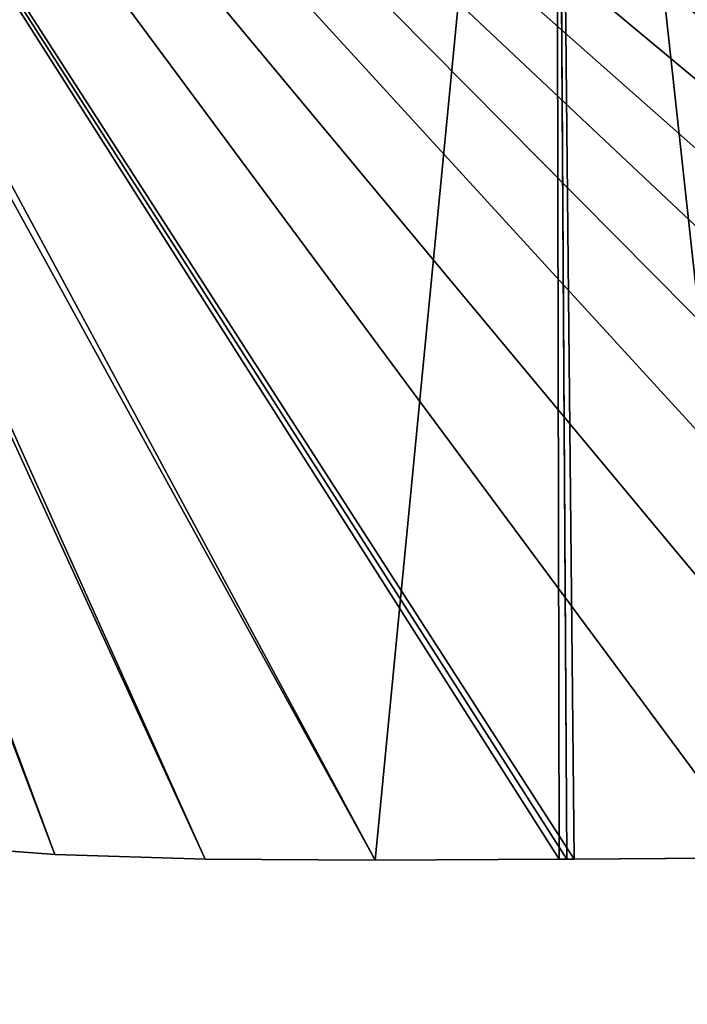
# Model space of a CAD drawing. Header units: metres. Extents: x -0.05 to 0.407, y -0.03 to 0.48.
# Tile 16 of 56: x 0.078 to 0.187, y 0.065 to 0.227. Entities that reach past the tile are written whole.
import ezdxf

# ---------------------------------------------------------------- set-up
doc = ezdxf.new("R2010")
doc.units = ezdxf.units.M
doc.layers.get('0').update_dxf_attribs({"true_color": 0xff5454})
doc.layers.add('assento', color=7, linetype='Continuous', true_color=0xcc4400)
doc.layers.add('encosto', color=7, linetype='Continuous', true_color=0x9900ff)

# ---------------------------------------------------------------- blocks, each defined once
blk = doc.blocks.new('Group_12')
mesh = blk.add_polyface()
corners = [(0, 0, 0.00003), (-0.00636, 0, 0.00008), (-0.00167, 0), (0, 0, 0.01375), (-0.01295, 0, 0.00034), (-0.02118, 0, 0.00077), (-0.0309, 0, 0.00141), (-0.04188, 0, 0.00226), (-0.05391, 0, 0.00334), (-0.06676, 0, 0.00468), (-0.08019, 0, 0.00628), (-0.09397, 0, 0.00818), (-0.10787, 0, 0.01039), (-0.00167, 0, 0.01372), (-0.12168, 0, 0.01293), (-0.13516, 0, 0.01583), (-0.00598, 0, 0.0138), (-0.01233, 0, 0.01404), (-0.02038, 0, 0.01447), (-0.02993, 0, 0.01509), (-0.04074, 0, 0.01593), (-0.14317, 0, 0.01786), (-0.05259, 0, 0.017), (-0.06524, 0, 0.01831), (-0.07844, 0, 0.01989), (-0.09196, 0, 0.02175), (-0.10556, 0, 0.02391), (-0.119, 0, 0.02638), (-0.13204, 0, 0.02918), (-0.14317, 0, 0.03201)]
mesh.append_faces([[corners[k] for k in face] for face in [(0, 1, 2), (21, 28, 29)]], dxfattribs={"vtx0": -1})
mesh.append_faces([[corners[k] for k in face] for face in [(1, 3, 4), (4, 3, 5), (5, 3, 6), (6, 3, 7), (7, 3, 8), (8, 3, 9), (9, 3, 10), (10, 3, 11), (11, 3, 12), (12, 13, 14), (15, 20, 21)]], dxfattribs={"vtx0": -1, "vtx1": -1})
mesh.append_faces([[corners[k] for k in face] for face in [(1, 0, 3), (12, 3, 13), (13, 15, 14), (15, 13, 16), (15, 16, 17), (15, 17, 18), (15, 18, 19), (15, 19, 20), (21, 20, 22), (21, 22, 23), (21, 23, 24), (21, 24, 25), (21, 25, 26), (21, 26, 27), (21, 27, 28)]], dxfattribs={"vtx0": -1, "vtx2": -1})
mesh = blk.add_polyface()
corners = [(0.13516, 0, 0.01583), (0.00167, 0, 0.01372), (0.12168, 0, 0.01293), (0.00598, 0, 0.0138), (0.01233, 0, 0.01404), (0.02038, 0, 0.01447), (0.02993, 0, 0.01509), (0.04074, 0, 0.01593), (0.14317, 0, 0.01786), (0.05259, 0, 0.017), (0.06524, 0, 0.01831), (0.07844, 0, 0.01989), (0.09196, 0, 0.02175), (0.10556, 0, 0.02391), (0.119, 0, 0.02638), (0.13204, 0, 0.02918), (0.14317, 0, 0.03201), (0.00636, 0, 0.00008), (0, 0, 0.00003), (0.00167, 0), (0, 0, 0.01375), (0.01295, 0, 0.00034), (0.02118, 0, 0.00077), (0.0309, 0, 0.00141), (0.04188, 0, 0.00226), (0.05391, 0, 0.00334), (0.06676, 0, 0.00468), (0.08019, 0, 0.00628), (0.09397, 0, 0.00818), (0.10787, 0, 0.01039)]
mesh.append_faces([[corners[k] for k in face] for face in [(15, 8, 16), (17, 18, 19)]], dxfattribs={"vtx0": -1})
mesh.append_faces([[corners[k] for k in face] for face in [(0, 1, 2), (1, 0, 3), (3, 0, 4), (4, 0, 5), (5, 0, 6), (6, 0, 7), (7, 8, 9), (9, 8, 10), (10, 8, 11), (11, 8, 12), (12, 8, 13), (13, 8, 14), (14, 8, 15), (18, 17, 20), (20, 29, 1)]], dxfattribs={"vtx0": -1, "vtx1": -1})
mesh.append_faces([[corners[k] for k in face] for face in [(7, 0, 8), (20, 17, 21), (20, 21, 22), (20, 22, 23), (20, 23, 24), (20, 24, 25), (20, 25, 26), (20, 26, 27), (20, 27, 28), (20, 28, 29), (1, 29, 2)]], dxfattribs={"vtx0": -1, "vtx2": -1})
blk = doc.blocks.new('Group_15')
for p, q in [((0.37761, 0.0043, -0.00235), (0.08183, 0.0348, -0.00051)), ((0.37685, 0.0184, 0.08183), (0.37524, 0.01857, 0.10345)), ((0.3776, 0.01832, 0.05712), (0.37685, 0.0184, 0.08183)), ((0.37685, 0.0184, 0.08183), (0.37685, 0.00438, 0.08183)), ((0.3776, 0.01832, -0.00358), (0.37736, 0.01835, -0.03384)), ((0.3776, 0.01832, 0.05712), (0.37776, 0.01831, 0.02913)), ((0.3776, 0.0043, -0.00358), (0.3776, 0.01832, -0.00358)), ((0.3776, 0.01832, 0.05712), (0.3776, 0.0043, 0.05712)), ((0.37761, 0.01832, -0.00235), (0.3776, 0.01832, -0.00358)), ((0.37776, 0.01831, 0.02913), (0.37761, 0.01832, -0.00112)), ((0.37761, 0.01832, -0.00235), (0.37761, 0.01832, -0.00112)), ((0.37761, 0.01832, -0.00112), (0.37761, 0.0043, -0.00112)), ((0.37761, 0.01832, -0.00235), (0.37761, 0.0043, -0.00235)), ((0.37776, 0.01831, 0.02913), (0.37776, 0.00429, 0.02913)), ((0.37524, 0.00455, 0.10345), (0.37685, 0.00438, 0.08183)), ((0.37685, 0.00438, 0.08183), (0.3776, 0.0043, 0.05712)), ((0.37736, 0.00433, -0.03384), (0.3776, 0.0043, -0.00358)), ((0.37776, 0.00429, 0.02913), (0.3776, 0.0043, 0.05712)), ((0.3776, 0.0043, -0.00358), (0.37761, 0.0043, -0.00235)), ((0.37761, 0.0043, -0.00235), (0.37761, 0.0043, -0.00112)), ((0.37776, 0.00429, 0.02913), (0.37761, 0.0043, -0.00112))]:
    blk.add_line(p, q)
mesh = blk.add_polyface()
corners = [(0.07553, 0.04947, -0.19749), (0.27236, 0.02917, -0.19659), (0.259, 0.03055, -0.19749), (0.07553, 0.04947, 0.19732), (0.29458, 0.02688, -0.19376), (0.31341, 0.02494, -0.18965), (0.32912, 0.02332, -0.18405), (0.342, 0.02199, -0.17678), (0.35233, 0.02093, -0.16762), (0.36041, 0.0201, -0.15638), (0.3665, 0.01947, -0.14285), (0.37091, 0.01901, -0.12683), (0.37392, 0.0187, -0.10812), (0.37581, 0.01851, -0.08652), (0.37686, 0.0184, -0.06183), (0.37736, 0.01835, -0.03384), (0.3776, 0.01832, -0.00358), (0.37761, 0.01832, -0.00235), (0.37761, 0.01832, -0.00112), (0.37776, 0.01831, 0.02913), (0.3776, 0.01832, 0.05712), (0.37685, 0.0184, 0.08183), (0.37524, 0.01857, 0.10345), (0.37246, 0.01885, 0.1222), (0.36826, 0.01929, 0.13827), (0.36233, 0.0199, 0.15188), (0.35439, 0.02072, 0.16322), (0.34417, 0.02177, 0.1725), (0.33139, 0.02309, 0.17994), (0.31575, 0.0247, 0.18572), (0.29697, 0.02664, 0.19007), (0.27478, 0.02892, 0.19318), (0.24889, 0.03159, 0.19525), (0.21902, 0.03467, 0.1965), (0.18488, 0.03819, 0.19712), (0.14619, 0.04218, 0.19733)]
mesh.append_faces([[corners[k] for k in face] for face in [(0, 1, 2), (34, 3, 35)]], dxfattribs={"vtx0": -1})
mesh.append_faces([[corners[k] for k in face] for face in [(1, 3, 4), (4, 3, 5), (5, 3, 6), (6, 3, 7), (7, 3, 8), (8, 3, 9), (9, 3, 10), (10, 3, 11), (11, 3, 12), (12, 3, 13), (13, 3, 14), (14, 3, 15), (15, 3, 16), (16, 3, 17), (17, 3, 18), (18, 3, 19), (19, 3, 20), (20, 3, 21), (21, 3, 22), (22, 3, 23), (23, 3, 24), (24, 3, 25), (25, 3, 26), (26, 3, 27), (27, 3, 28), (28, 3, 29), (29, 3, 30), (30, 3, 31), (31, 3, 32), (32, 3, 33), (33, 3, 34)]], dxfattribs={"vtx0": -1, "vtx1": -1})
mesh.append_faces([[corners[k] for k in face] for face in [(1, 0, 3)]], dxfattribs={"vtx0": -1, "vtx2": -1})
mesh = blk.add_polyface()
corners = [(0.37761, 0.0043, -0.00112), (0.08183, 0.0348, -0.00051), (0.37761, 0.0043, -0.00235), (0.37776, 0.00429, 0.02913), (0.08183, 0.0348, 0.19732), (0.3776, 0.0043, 0.05712), (0.37685, 0.00438, 0.08183), (0.37524, 0.00455, 0.10345), (0.37246, 0.00483, 0.1222), (0.36826, 0.00527, 0.13827), (0.36233, 0.00588, 0.15188), (0.35439, 0.0067, 0.16322), (0.34417, 0.00775, 0.1725), (0.33139, 0.00907, 0.17994), (0.31575, 0.01068, 0.18572), (0.29697, 0.01262, 0.19007), (0.27478, 0.0149, 0.19318), (0.24889, 0.01757, 0.19525), (0.21902, 0.02065, 0.1965), (0.18488, 0.02417, 0.19712), (0.14619, 0.02816, 0.19733)]
mesh.append_faces([[corners[k] for k in face] for face in [(0, 1, 2), (4, 19, 20)]], dxfattribs={"vtx0": -1})
mesh.append_faces([[corners[k] for k in face] for face in [(1, 3, 4)]], dxfattribs={"vtx0": -1, "vtx1": -1})
mesh.append_faces([[corners[k] for k in face] for face in [(1, 0, 3), (4, 3, 5), (4, 5, 6), (4, 6, 7), (4, 7, 8), (4, 8, 9), (4, 9, 10), (4, 10, 11), (4, 11, 12), (4, 12, 13), (4, 13, 14), (4, 14, 15), (4, 15, 16), (4, 16, 17), (4, 17, 18), (4, 18, 19)]], dxfattribs={"vtx0": -1, "vtx2": -1})
mesh = blk.add_polyface()
corners = [(0.259, 0.01653, -0.19749), (0.08183, 0.0348, -0.00051), (0.08183, 0.0348, -0.19749), (0.27236, 0.01515, -0.19659), (0.29458, 0.01286, -0.19376), (0.31341, 0.01092, -0.18965), (0.32912, 0.0093, -0.18405), (0.342, 0.00797, -0.17678), (0.35233, 0.00691, -0.16762), (0.36041, 0.00608, -0.15638), (0.3665, 0.00545, -0.14285), (0.37091, 0.00499, -0.12683), (0.37392, 0.00468, -0.10812), (0.37581, 0.00449, -0.08652), (0.37686, 0.00438, -0.06183), (0.37736, 0.00433, -0.03384), (0.3776, 0.0043, -0.00358), (0.37761, 0.0043, -0.00235)]
mesh.append_faces([[corners[k] for k in face] for face in [(0, 1, 2), (1, 16, 17)]], dxfattribs={"vtx0": -1})
mesh.append_faces([[corners[k] for k in face] for face in [(1, 0, 3), (1, 3, 4), (1, 4, 5), (1, 5, 6), (1, 6, 7), (1, 7, 8), (1, 8, 9), (1, 9, 10), (1, 10, 11), (1, 11, 12), (1, 12, 13), (1, 13, 14), (1, 14, 15), (1, 15, 16)]], dxfattribs={"vtx0": -1, "vtx2": -1})
mesh = blk.add_polyface()
corners = [(0.37685, 0.0184, 0.08183), (0.37524, 0.00455, 0.10345), (0.37685, 0.00438, 0.08183), (0.37524, 0.01857, 0.10345)]
mesh.append_faces([[corners[k] for k in face] for face in [(0, 1, 2), (1, 0, 3)]], dxfattribs={"vtx0": -1})
mesh = blk.add_polyface()
corners = [(0.3776, 0.01832, 0.05712), (0.37685, 0.00438, 0.08183), (0.3776, 0.0043, 0.05712), (0.37685, 0.0184, 0.08183)]
mesh.append_faces([[corners[k] for k in face] for face in [(0, 1, 2), (1, 0, 3)]], dxfattribs={"vtx0": -1})
mesh = blk.add_polyface()
corners = [(0.37736, 0.00433, -0.03384), (0.3776, 0.01832, -0.00358), (0.3776, 0.0043, -0.00358), (0.37736, 0.01835, -0.03384)]
mesh.append_faces([[corners[k] for k in face] for face in [(0, 1, 2), (1, 0, 3)]], dxfattribs={"vtx0": -1})
mesh = blk.add_polyface()
corners = [(0.37776, 0.01831, 0.02913), (0.3776, 0.0043, 0.05712), (0.37776, 0.00429, 0.02913), (0.3776, 0.01832, 0.05712)]
mesh.append_faces([[corners[k] for k in face] for face in [(0, 1, 2), (1, 0, 3)]], dxfattribs={"vtx0": -1})
mesh = blk.add_polyface()
corners = [(0.3776, 0.0043, -0.00358), (0.37761, 0.01832, -0.00235), (0.37761, 0.0043, -0.00235), (0.3776, 0.01832, -0.00358)]
mesh.append_faces([[corners[k] for k in face] for face in [(0, 1, 2), (1, 0, 3)]], dxfattribs={"vtx0": -1})
mesh = blk.add_polyface()
corners = [(0.37761, 0.0043, -0.00112), (0.37776, 0.01831, 0.02913), (0.37776, 0.00429, 0.02913), (0.37761, 0.01832, -0.00112)]
mesh.append_faces([[corners[k] for k in face] for face in [(0, 1, 2), (1, 0, 3)]], dxfattribs={"vtx0": -1})
mesh = blk.add_polyface()
corners = [(0.37761, 0.0043, -0.00235), (0.37761, 0.01832, -0.00112), (0.37761, 0.0043, -0.00112), (0.37761, 0.01832, -0.00235)]
mesh.append_faces([[corners[k] for k in face] for face in [(0, 1, 2), (1, 0, 3)]], dxfattribs={"vtx0": -1})

msp = doc.modelspace()

# ---------------------------------------------------------------- block references
at = {"layer": 'assento', "color": 43, "true_color": 0xd7a969, "extrusion": (-1, 1.64674e-13, -1.03071e-12), "xscale": 1.033560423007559, "rotation": 2.037360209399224e-11}
msp.add_blockref('Group_15', (-0.47963, 0.43717, -0.16524), dxfattribs=at)
at = {"layer": 'encosto', "color": 43, "true_color": 0xd7a969, "extrusion": (-9.21551e-14, 0.965926, 0.258819), "rotation": 359.9999999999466}
msp.add_blockref('Group_12', (-0.1705, 0.55027, 0.19127), dxfattribs=at)

doc.saveas('drawing.dxf')
